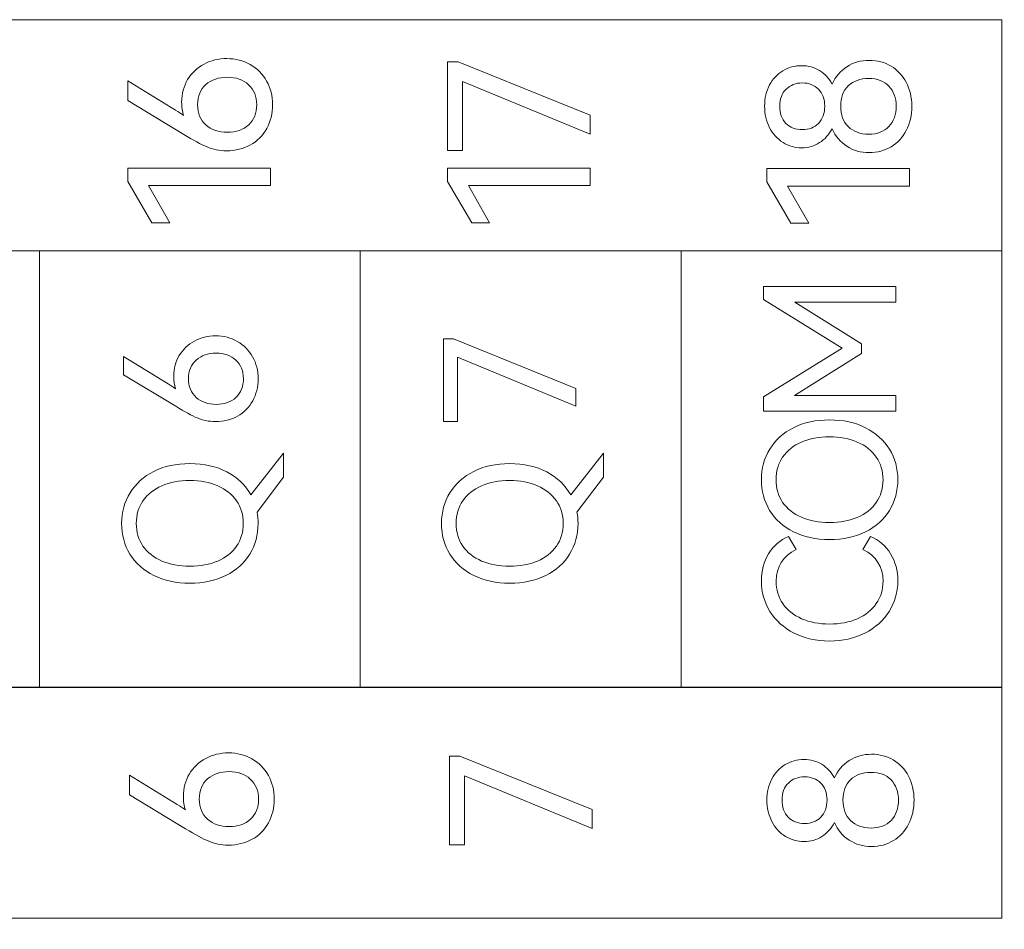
# Model space of a CAD drawing. Header units: millimetres. Extents: x 0 to 427, y 0 to 299.
# Tile 21 of 39: x 160 to 173, y 129 to 140. Entities that reach past the tile are written whole.
import ezdxf

# ---------------------------------------------------------------- set-up
doc = ezdxf.new("R2010")
doc.units = ezdxf.units.MM
doc.header["$LTSCALE"] = 23.1
doc.header["$MEASUREMENT"] = 0
doc.header["$PDSIZE"] = -5
doc.layers.add('IQC尺寸', color=3, linetype='Continuous', lineweight=18)
doc.layers.add('layer 1', color=7, linetype='Continuous')
doc.dimstyles.new('+-0.05', dxfattribs={"dimtxt": 2, "dimasz": 2, "dimexe": 1.25, "dimexo": 0.625, "dimtad": 1, "dimdsep": 46, "dimtxsty": 'Standard', "dimcen": 1.5, "dimdle": 4, "dimadec": 0, "dimazin": 0, "dimtol": 1, "dimtp": 0.05, "dimtm": 0.05, "dimtfac": 1, "dimtmove": 0, "dimatfit": 3, "dimfxl": 1, "dimtolj": 1, "dimarcsym": 0})

# ---------------------------------------------------------------- blocks, each defined once
blk = doc.blocks.new('*D34')
at = {"layer": 'Defpoints', "color": 0}
for p in [(195.984, 164.078), (89.983, 110.187), (195.984, 90.968)]:
    blk.add_point(p, dxfattribs=at)
at = {"layer": 'IQC尺寸', "color": 0, "lineweight": -2}
for p, q in [((195.984, 163.453), (195.984, 89.718)), ((89.983, 109.562), (89.983, 89.718)), ((91.983, 90.968), (193.984, 90.968))]:
    blk.add_line(p, q, dxfattribs=at)
at = {"layer": 'IQC尺寸', "color": 0}
for points in [[(91.983, 91.301), (91.983, 90.635), (89.983, 90.968)], [(193.984, 90.635), (193.984, 91.301), (195.984, 90.968)]]:
    blk.add_solid(points, dxfattribs=at)
at = {"layer": 'IQC尺寸', "color": 0, "insert": (142.984, 92.623), "char_height": 2, "attachment_point": 5}
blk.add_mtext('\\A1;106%%p0.2', dxfattribs=at)

msp = doc.modelspace()

# ---------------------------------------------------------------- linework, layer by layer
at = {"layer": 'layer 1', "lineweight": 9}
for points, knots in [([(135.941, 137.406), (135.941, 137.406), (135.941, 140.338), (135.941, 140.338), (135.941, 140.338), (135.941, 140.338), (172.574, 140.338), (172.574, 140.338), (172.574, 140.338), (172.574, 140.338), (172.574, 137.406), (172.574, 137.406), (172.574, 137.406), (172.574, 137.406), (135.941, 137.406), (135.941, 137.406)], [0, 0, 0, 0, 0.25, 0.25, 0.25, 0.25, 0.5, 0.5, 0.5, 0.5, 0.75, 0.75, 0.75, 0.75, 1, 1, 1, 1]), ([(162.168, 139.292), (162.168, 139.399), (162.194, 139.495), (162.244, 139.579), (162.244, 139.579), (162.295, 139.662), (162.365, 139.729), (162.452, 139.775), (162.452, 139.775), (162.539, 139.822), (162.635, 139.845), (162.741, 139.845), (162.741, 139.845), (162.849, 139.845), (162.948, 139.82), (163.037, 139.77), (163.037, 139.77), (163.126, 139.72), (163.196, 139.649), (163.246, 139.56), (163.246, 139.56), (163.296, 139.471), (163.321, 139.371), (163.321, 139.26), (163.321, 139.26), (163.321, 139.147), (163.296, 139.045), (163.247, 138.956), (163.247, 138.956), (163.198, 138.868), (163.129, 138.798), (163.04, 138.749), (163.04, 138.749), (162.951, 138.7), (162.849, 138.675), (162.736, 138.675), (162.736, 138.675), (162.647, 138.675), (162.565, 138.691), (162.49, 138.723), (162.49, 138.723), (162.415, 138.755), (162.317, 138.808), (162.195, 138.882), (162.195, 138.882), (162.195, 138.882), (161.484, 139.315), (161.484, 139.315), (161.484, 139.315), (161.484, 139.315), (161.484, 139.564), (161.484, 139.564), (161.484, 139.564), (161.484, 139.564), (162.091, 139.191), (162.091, 139.191), (162.091, 139.191), (162.127, 139.169), (162.161, 139.145), (162.193, 139.122), (162.193, 139.122), (162.176, 139.173), (162.168, 139.23), (162.168, 139.292)], [0, 0, 0, 0, 0.0625, 0.0625, 0.0625, 0.0625, 0.125, 0.125, 0.125, 0.125, 0.1875, 0.1875, 0.1875, 0.1875, 0.25, 0.25, 0.25, 0.25, 0.3125, 0.3125, 0.3125, 0.3125, 0.375, 0.375, 0.375, 0.375, 0.4375, 0.4375, 0.4375, 0.4375, 0.5, 0.5, 0.5, 0.5, 0.5625, 0.5625, 0.5625, 0.5625, 0.625, 0.625, 0.625, 0.625, 0.6875, 0.6875, 0.6875, 0.6875, 0.75, 0.75, 0.75, 0.75, 0.8125, 0.8125, 0.8125, 0.8125, 0.875, 0.875, 0.875, 0.875, 0.9375, 0.9375, 0.9375, 0.9375, 1, 1, 1, 1]), ([(165.732, 139.554), (165.732, 139.554), (165.732, 138.677), (165.732, 138.677), (165.732, 138.677), (165.732, 138.677), (165.542, 138.677), (165.542, 138.677), (165.542, 138.677), (165.542, 138.677), (165.542, 139.803), (165.542, 139.803), (165.542, 139.803), (165.542, 139.803), (165.677, 139.803), (165.677, 139.803), (165.677, 139.803), (165.677, 139.803), (167.352, 139.127), (167.352, 139.127), (167.352, 139.127), (167.352, 139.127), (167.352, 138.885), (167.352, 138.885), (167.352, 138.885), (167.352, 138.885), (165.732, 139.554), (165.732, 139.554)], [0, 0, 0, 0, 0.142857, 0.142857, 0.142857, 0.142857, 0.285714, 0.285714, 0.285714, 0.285714, 0.428571, 0.428571, 0.428571, 0.428571, 0.571429, 0.571429, 0.571429, 0.571429, 0.714286, 0.714286, 0.714286, 0.714286, 0.857143, 0.857143, 0.857143, 0.857143, 1, 1, 1, 1]), ([(170.42, 139.521), (170.462, 139.615), (170.525, 139.688), (170.607, 139.742), (170.607, 139.742), (170.69, 139.795), (170.784, 139.822), (170.891, 139.822), (170.891, 139.822), (170.993, 139.822), (171.085, 139.798), (171.167, 139.749), (171.167, 139.749), (171.248, 139.701), (171.312, 139.632), (171.359, 139.544), (171.359, 139.544), (171.406, 139.456), (171.43, 139.355), (171.43, 139.242), (171.43, 139.242), (171.43, 139.125), (171.407, 139.022), (171.36, 138.933), (171.36, 138.933), (171.314, 138.844), (171.25, 138.775), (171.168, 138.726), (171.168, 138.726), (171.086, 138.676), (170.993, 138.652), (170.891, 138.652), (170.891, 138.652), (170.784, 138.652), (170.69, 138.678), (170.607, 138.732), (170.607, 138.732), (170.525, 138.785), (170.462, 138.86), (170.42, 138.955), (170.42, 138.955), (170.38, 138.88), (170.327, 138.82), (170.26, 138.778), (170.26, 138.778), (170.194, 138.735), (170.118, 138.713), (170.034, 138.713), (170.034, 138.713), (169.949, 138.713), (169.87, 138.736), (169.797, 138.78), (169.797, 138.78), (169.725, 138.824), (169.668, 138.887), (169.626, 138.968), (169.626, 138.968), (169.584, 139.048), (169.563, 139.14), (169.563, 139.242), (169.563, 139.242), (169.563, 139.342), (169.584, 139.432), (169.626, 139.51), (169.626, 139.51), (169.668, 139.588), (169.725, 139.648), (169.796, 139.691), (169.796, 139.691), (169.868, 139.734), (169.947, 139.755), (170.034, 139.755), (170.034, 139.755), (170.118, 139.755), (170.194, 139.735), (170.26, 139.694), (170.26, 139.694), (170.327, 139.653), (170.38, 139.595), (170.42, 139.521)], [0, 0, 0, 0, 0.05, 0.05, 0.05, 0.05, 0.1, 0.1, 0.1, 0.1, 0.15, 0.15, 0.15, 0.15, 0.2, 0.2, 0.2, 0.2, 0.25, 0.25, 0.25, 0.25, 0.3, 0.3, 0.3, 0.3, 0.35, 0.35, 0.35, 0.35, 0.4, 0.4, 0.4, 0.4, 0.45, 0.45, 0.45, 0.45, 0.5, 0.5, 0.5, 0.5, 0.55, 0.55, 0.55, 0.55, 0.6, 0.6, 0.6, 0.6, 0.65, 0.65, 0.65, 0.65, 0.7, 0.7, 0.7, 0.7, 0.75, 0.75, 0.75, 0.75, 0.8, 0.8, 0.8, 0.8, 0.85, 0.85, 0.85, 0.85, 0.9, 0.9, 0.9, 0.9, 0.95, 0.95, 0.95, 0.95, 1, 1, 1, 1]), ([(163.121, 139.26), (163.121, 139.366), (163.086, 139.45), (163.017, 139.513), (163.017, 139.513), (162.949, 139.576), (162.859, 139.608), (162.748, 139.608), (162.748, 139.608), (162.636, 139.608), (162.545, 139.577), (162.475, 139.515), (162.475, 139.515), (162.406, 139.453), (162.37, 139.367), (162.37, 139.26), (162.37, 139.26), (162.37, 139.153), (162.405, 139.068), (162.475, 139.005), (162.475, 139.005), (162.545, 138.941), (162.636, 138.91), (162.748, 138.91), (162.748, 138.91), (162.86, 138.91), (162.951, 138.942), (163.019, 139.005), (163.019, 139.005), (163.086, 139.068), (163.121, 139.153), (163.121, 139.26)], [0, 0, 0, 0, 0.125, 0.125, 0.125, 0.125, 0.25, 0.25, 0.25, 0.25, 0.375, 0.375, 0.375, 0.375, 0.5, 0.5, 0.5, 0.5, 0.625, 0.625, 0.625, 0.625, 0.75, 0.75, 0.75, 0.75, 0.875, 0.875, 0.875, 0.875, 1, 1, 1, 1]), ([(169.755, 139.242), (169.755, 139.15), (169.782, 139.077), (169.834, 139.023), (169.834, 139.023), (169.887, 138.97), (169.956, 138.943), (170.042, 138.943), (170.042, 138.943), (170.126, 138.943), (170.194, 138.97), (170.247, 139.023), (170.247, 139.023), (170.299, 139.077), (170.326, 139.15), (170.326, 139.242), (170.326, 139.242), (170.326, 139.332), (170.299, 139.404), (170.246, 139.457), (170.246, 139.457), (170.192, 139.509), (170.124, 139.536), (170.042, 139.536), (170.042, 139.536), (169.958, 139.536), (169.889, 139.509), (169.836, 139.457), (169.836, 139.457), (169.782, 139.404), (169.755, 139.332), (169.755, 139.242)], [0, 0, 0, 0, 0.125, 0.125, 0.125, 0.125, 0.25, 0.25, 0.25, 0.25, 0.375, 0.375, 0.375, 0.375, 0.5, 0.5, 0.5, 0.5, 0.625, 0.625, 0.625, 0.625, 0.75, 0.75, 0.75, 0.75, 0.875, 0.875, 0.875, 0.875, 1, 1, 1, 1]), ([(171.232, 139.242), (171.232, 139.347), (171.201, 139.432), (171.138, 139.496), (171.138, 139.496), (171.076, 139.56), (170.991, 139.592), (170.884, 139.592), (170.884, 139.592), (170.775, 139.592), (170.689, 139.561), (170.625, 139.499), (170.625, 139.499), (170.56, 139.436), (170.528, 139.35), (170.528, 139.242), (170.528, 139.242), (170.528, 139.131), (170.56, 139.045), (170.625, 138.981), (170.625, 138.981), (170.689, 138.918), (170.775, 138.886), (170.884, 138.886), (170.884, 138.886), (170.993, 138.886), (171.078, 138.918), (171.139, 138.982), (171.139, 138.982), (171.201, 139.047), (171.232, 139.133), (171.232, 139.242)], [0, 0, 0, 0, 0.125, 0.125, 0.125, 0.125, 0.25, 0.25, 0.25, 0.25, 0.375, 0.375, 0.375, 0.375, 0.5, 0.5, 0.5, 0.5, 0.625, 0.625, 0.625, 0.625, 0.75, 0.75, 0.75, 0.75, 0.875, 0.875, 0.875, 0.875, 1, 1, 1, 1]), ([(162.017, 137.761), (162.017, 137.761), (161.79, 137.761), (161.79, 137.761), (161.79, 137.761), (161.79, 137.761), (161.484, 138.287), (161.484, 138.287), (161.484, 138.287), (161.484, 138.287), (161.484, 138.455), (161.484, 138.455), (161.484, 138.455), (161.484, 138.455), (163.294, 138.455), (163.294, 138.455), (163.294, 138.455), (163.294, 138.455), (163.294, 138.233), (163.294, 138.233), (163.294, 138.233), (163.294, 138.233), (161.748, 138.233), (161.748, 138.233), (161.748, 138.233), (161.748, 138.233), (162.017, 137.761), (162.017, 137.761)], [0, 0, 0, 0, 0.142857, 0.142857, 0.142857, 0.142857, 0.285714, 0.285714, 0.285714, 0.285714, 0.428571, 0.428571, 0.428571, 0.428571, 0.571429, 0.571429, 0.571429, 0.571429, 0.714286, 0.714286, 0.714286, 0.714286, 0.857143, 0.857143, 0.857143, 0.857143, 1, 1, 1, 1]), ([(166.075, 137.761), (166.075, 137.761), (165.848, 137.761), (165.848, 137.761), (165.848, 137.761), (165.848, 137.761), (165.542, 138.287), (165.542, 138.287), (165.542, 138.287), (165.542, 138.287), (165.542, 138.455), (165.542, 138.455), (165.542, 138.455), (165.542, 138.455), (167.352, 138.455), (167.352, 138.455), (167.352, 138.455), (167.352, 138.455), (167.352, 138.233), (167.352, 138.233), (167.352, 138.233), (167.352, 138.233), (165.806, 138.233), (165.806, 138.233), (165.806, 138.233), (165.806, 138.233), (166.075, 137.761), (166.075, 137.761)], [0, 0, 0, 0, 0.142857, 0.142857, 0.142857, 0.142857, 0.285714, 0.285714, 0.285714, 0.285714, 0.428571, 0.428571, 0.428571, 0.428571, 0.571429, 0.571429, 0.571429, 0.571429, 0.714286, 0.714286, 0.714286, 0.714286, 0.857143, 0.857143, 0.857143, 0.857143, 1, 1, 1, 1]), ([(170.124, 137.755), (170.124, 137.755), (169.897, 137.755), (169.897, 137.755), (169.897, 137.755), (169.897, 137.755), (169.591, 138.281), (169.591, 138.281), (169.591, 138.281), (169.591, 138.281), (169.591, 138.449), (169.591, 138.449), (169.591, 138.449), (169.591, 138.449), (171.401, 138.449), (171.401, 138.449), (171.401, 138.449), (171.401, 138.449), (171.401, 138.227), (171.401, 138.227), (171.401, 138.227), (171.401, 138.227), (169.855, 138.227), (169.855, 138.227), (169.855, 138.227), (169.855, 138.227), (170.124, 137.755), (170.124, 137.755)], [0, 0, 0, 0, 0.142857, 0.142857, 0.142857, 0.142857, 0.285714, 0.285714, 0.285714, 0.285714, 0.428571, 0.428571, 0.428571, 0.428571, 0.571429, 0.571429, 0.571429, 0.571429, 0.714286, 0.714286, 0.714286, 0.714286, 0.857143, 0.857143, 0.857143, 0.857143, 1, 1, 1, 1]), ([(172.574, 137.406), (172.574, 137.406), (168.503, 137.406), (168.503, 137.406), (168.503, 137.406), (168.503, 137.406), (164.433, 137.406), (164.433, 137.406), (164.433, 137.406), (164.433, 137.406), (160.363, 137.406), (160.363, 137.406), (160.363, 137.406), (160.363, 137.406), (156.292, 137.406), (156.292, 137.406), (156.292, 137.406), (156.292, 137.406), (152.222, 137.406), (152.222, 137.406), (152.222, 137.406), (152.222, 137.406), (148.152, 137.406), (148.152, 137.406), (148.152, 137.406), (148.152, 137.406), (144.081, 137.406), (144.081, 137.406), (144.081, 137.406), (144.081, 137.406), (140.011, 137.406), (140.011, 137.406), (140.011, 137.406), (140.011, 137.406), (135.941, 137.406), (135.941, 137.406)], [0, 0, 0, 0, 0.111111, 0.111111, 0.111111, 0.111111, 0.222222, 0.222222, 0.222222, 0.222222, 0.333333, 0.333333, 0.333333, 0.333333, 0.444444, 0.444444, 0.444444, 0.444444, 0.555556, 0.555556, 0.555556, 0.555556, 0.666667, 0.666667, 0.666667, 0.666667, 0.777778, 0.777778, 0.777778, 0.777778, 0.888889, 0.888889, 0.888889, 0.888889, 1, 1, 1, 1]), ([(169.549, 136.787), (169.549, 136.787), (169.549, 136.954), (169.549, 136.954), (169.549, 136.954), (169.549, 136.954), (171.228, 136.954), (171.228, 136.954), (171.228, 136.954), (171.228, 136.954), (171.228, 136.755), (171.228, 136.755), (171.228, 136.755), (171.228, 136.755), (169.948, 136.755), (169.948, 136.755), (169.948, 136.755), (169.948, 136.755), (170.794, 136.225), (170.794, 136.225), (170.794, 136.225), (170.794, 136.225), (170.794, 136.103), (170.794, 136.103), (170.794, 136.103), (170.794, 136.103), (169.944, 135.569), (169.944, 135.569), (169.944, 135.569), (169.944, 135.569), (171.228, 135.569), (171.228, 135.569), (171.228, 135.569), (171.228, 135.569), (171.228, 135.372), (171.228, 135.372), (171.228, 135.372), (171.228, 135.372), (169.549, 135.372), (169.549, 135.372), (169.549, 135.372), (169.549, 135.372), (169.549, 135.551), (169.549, 135.551), (169.549, 135.551), (169.549, 135.551), (170.547, 136.17), (170.547, 136.17), (170.547, 136.17), (170.547, 136.17), (169.549, 136.787), (169.549, 136.787)], [0, 0, 0, 0, 0.076923, 0.076923, 0.076923, 0.076923, 0.153846, 0.153846, 0.153846, 0.153846, 0.230769, 0.230769, 0.230769, 0.230769, 0.307692, 0.307692, 0.307692, 0.307692, 0.384615, 0.384615, 0.384615, 0.384615, 0.461538, 0.461538, 0.461538, 0.461538, 0.538462, 0.538462, 0.538462, 0.538462, 0.615385, 0.615385, 0.615385, 0.615385, 0.692308, 0.692308, 0.692308, 0.692308, 0.769231, 0.769231, 0.769231, 0.769231, 0.846154, 0.846154, 0.846154, 0.846154, 0.923077, 0.923077, 0.923077, 0.923077, 1, 1, 1, 1]), ([(162.067, 135.812), (162.067, 135.912), (162.091, 136), (162.138, 136.078), (162.138, 136.078), (162.186, 136.156), (162.25, 136.217), (162.331, 136.261), (162.331, 136.261), (162.412, 136.304), (162.501, 136.326), (162.599, 136.326), (162.599, 136.326), (162.7, 136.326), (162.792, 136.303), (162.874, 136.256), (162.874, 136.256), (162.957, 136.209), (163.022, 136.144), (163.068, 136.061), (163.068, 136.061), (163.115, 135.978), (163.138, 135.885), (163.138, 135.783), (163.138, 135.783), (163.138, 135.677), (163.115, 135.583), (163.069, 135.5), (163.069, 135.5), (163.024, 135.418), (162.959, 135.354), (162.877, 135.308), (162.877, 135.308), (162.794, 135.262), (162.7, 135.239), (162.595, 135.239), (162.595, 135.239), (162.512, 135.239), (162.436, 135.254), (162.367, 135.284), (162.367, 135.284), (162.297, 135.314), (162.206, 135.363), (162.093, 135.432), (162.093, 135.432), (162.093, 135.432), (161.432, 135.833), (161.432, 135.833), (161.432, 135.833), (161.432, 135.833), (161.432, 136.065), (161.432, 136.065), (161.432, 136.065), (161.432, 136.065), (161.996, 135.718), (161.996, 135.718), (161.996, 135.718), (162.03, 135.697), (162.061, 135.676), (162.09, 135.654), (162.09, 135.654), (162.075, 135.702), (162.067, 135.754), (162.067, 135.812)], [0, 0, 0, 0, 0.0625, 0.0625, 0.0625, 0.0625, 0.125, 0.125, 0.125, 0.125, 0.1875, 0.1875, 0.1875, 0.1875, 0.25, 0.25, 0.25, 0.25, 0.3125, 0.3125, 0.3125, 0.3125, 0.375, 0.375, 0.375, 0.375, 0.4375, 0.4375, 0.4375, 0.4375, 0.5, 0.5, 0.5, 0.5, 0.5625, 0.5625, 0.5625, 0.5625, 0.625, 0.625, 0.625, 0.625, 0.6875, 0.6875, 0.6875, 0.6875, 0.75, 0.75, 0.75, 0.75, 0.8125, 0.8125, 0.8125, 0.8125, 0.875, 0.875, 0.875, 0.875, 0.9375, 0.9375, 0.9375, 0.9375, 1, 1, 1, 1]), ([(165.666, 136.055), (165.666, 136.055), (165.666, 135.241), (165.666, 135.241), (165.666, 135.241), (165.666, 135.241), (165.49, 135.241), (165.49, 135.241), (165.49, 135.241), (165.49, 135.241), (165.49, 136.287), (165.49, 136.287), (165.49, 136.287), (165.49, 136.287), (165.616, 136.287), (165.616, 136.287), (165.616, 136.287), (165.616, 136.287), (167.17, 135.659), (167.17, 135.659), (167.17, 135.659), (167.17, 135.659), (167.17, 135.434), (167.17, 135.434), (167.17, 135.434), (167.17, 135.434), (165.666, 136.055), (165.666, 136.055)], [0, 0, 0, 0, 0.142857, 0.142857, 0.142857, 0.142857, 0.285714, 0.285714, 0.285714, 0.285714, 0.428571, 0.428571, 0.428571, 0.428571, 0.571429, 0.571429, 0.571429, 0.571429, 0.714286, 0.714286, 0.714286, 0.714286, 0.857143, 0.857143, 0.857143, 0.857143, 1, 1, 1, 1]), ([(162.952, 135.783), (162.952, 135.88), (162.92, 135.959), (162.856, 136.018), (162.856, 136.018), (162.792, 136.076), (162.709, 136.106), (162.606, 136.106), (162.606, 136.106), (162.502, 136.106), (162.418, 136.077), (162.353, 136.019), (162.353, 136.019), (162.288, 135.961), (162.255, 135.882), (162.255, 135.783), (162.255, 135.783), (162.255, 135.683), (162.288, 135.604), (162.353, 135.545), (162.353, 135.545), (162.418, 135.486), (162.502, 135.457), (162.606, 135.457), (162.606, 135.457), (162.71, 135.457), (162.794, 135.486), (162.857, 135.545), (162.857, 135.545), (162.921, 135.604), (162.952, 135.683), (162.952, 135.783)], [0, 0, 0, 0, 0.125, 0.125, 0.125, 0.125, 0.25, 0.25, 0.25, 0.25, 0.375, 0.375, 0.375, 0.375, 0.5, 0.5, 0.5, 0.5, 0.625, 0.625, 0.625, 0.625, 0.75, 0.75, 0.75, 0.75, 0.875, 0.875, 0.875, 0.875, 1, 1, 1, 1]), ([(170.386, 133.742), (170.214, 133.742), (170.061, 133.775), (169.93, 133.841), (169.93, 133.841), (169.798, 133.906), (169.698, 133.997), (169.627, 134.112), (169.627, 134.112), (169.557, 134.228), (169.522, 134.357), (169.522, 134.501), (169.522, 134.501), (169.522, 134.645), (169.557, 134.774), (169.629, 134.89), (169.629, 134.89), (169.7, 135.005), (169.8, 135.096), (169.931, 135.161), (169.931, 135.161), (170.062, 135.227), (170.214, 135.26), (170.386, 135.26), (170.386, 135.26), (170.561, 135.26), (170.713, 135.227), (170.844, 135.16), (170.844, 135.16), (170.974, 135.094), (171.075, 135.003), (171.146, 134.888), (171.146, 134.888), (171.218, 134.774), (171.253, 134.645), (171.253, 134.501), (171.253, 134.501), (171.253, 134.357), (171.218, 134.228), (171.148, 134.112), (171.148, 134.112), (171.077, 133.997), (170.976, 133.906), (170.845, 133.841), (170.845, 133.841), (170.713, 133.775), (170.561, 133.742), (170.386, 133.742)], [0, 0, 0, 0, 0.083333, 0.083333, 0.083333, 0.083333, 0.166667, 0.166667, 0.166667, 0.166667, 0.25, 0.25, 0.25, 0.25, 0.333333, 0.333333, 0.333333, 0.333333, 0.416667, 0.416667, 0.416667, 0.416667, 0.5, 0.5, 0.5, 0.5, 0.583333, 0.583333, 0.583333, 0.583333, 0.666667, 0.666667, 0.666667, 0.666667, 0.75, 0.75, 0.75, 0.75, 0.833333, 0.833333, 0.833333, 0.833333, 0.916667, 0.916667, 0.916667, 0.916667, 1, 1, 1, 1]), ([(170.386, 133.957), (170.519, 133.957), (170.637, 133.979), (170.739, 134.023), (170.739, 134.023), (170.842, 134.066), (170.922, 134.129), (170.979, 134.212), (170.979, 134.212), (171.036, 134.295), (171.065, 134.391), (171.065, 134.501), (171.065, 134.501), (171.065, 134.611), (171.036, 134.707), (170.979, 134.789), (170.979, 134.789), (170.922, 134.87), (170.842, 134.934), (170.739, 134.978), (170.739, 134.978), (170.637, 135.022), (170.519, 135.044), (170.386, 135.044), (170.386, 135.044), (170.252, 135.044), (170.133, 135.022), (170.031, 134.978), (170.031, 134.978), (169.928, 134.934), (169.849, 134.87), (169.792, 134.789), (169.792, 134.789), (169.736, 134.707), (169.708, 134.611), (169.708, 134.501), (169.708, 134.501), (169.708, 134.391), (169.736, 134.295), (169.792, 134.213), (169.792, 134.213), (169.849, 134.131), (169.928, 134.068), (170.031, 134.024), (170.031, 134.024), (170.133, 133.98), (170.252, 133.957), (170.386, 133.957)], [0, 0, 0, 0, 0.083333, 0.083333, 0.083333, 0.083333, 0.166667, 0.166667, 0.166667, 0.166667, 0.25, 0.25, 0.25, 0.25, 0.333333, 0.333333, 0.333333, 0.333333, 0.416667, 0.416667, 0.416667, 0.416667, 0.5, 0.5, 0.5, 0.5, 0.583333, 0.583333, 0.583333, 0.583333, 0.666667, 0.666667, 0.666667, 0.666667, 0.75, 0.75, 0.75, 0.75, 0.833333, 0.833333, 0.833333, 0.833333, 0.916667, 0.916667, 0.916667, 0.916667, 1, 1, 1, 1]), ([(163.462, 134.838), (163.462, 134.838), (163.462, 134.531), (163.462, 134.531), (163.462, 134.531), (163.462, 134.531), (163.124, 134.091), (163.124, 134.091), (163.124, 134.091), (163.134, 134.043), (163.138, 133.995), (163.138, 133.946), (163.138, 133.946), (163.138, 133.802), (163.103, 133.673), (163.033, 133.557), (163.033, 133.557), (162.962, 133.442), (162.861, 133.351), (162.73, 133.286), (162.73, 133.286), (162.599, 133.22), (162.446, 133.187), (162.271, 133.187), (162.271, 133.187), (162.099, 133.187), (161.947, 133.22), (161.815, 133.286), (161.815, 133.286), (161.684, 133.351), (161.583, 133.442), (161.512, 133.557), (161.512, 133.557), (161.442, 133.673), (161.407, 133.802), (161.407, 133.946), (161.407, 133.946), (161.407, 134.09), (161.442, 134.219), (161.514, 134.335), (161.514, 134.335), (161.585, 134.45), (161.685, 134.541), (161.816, 134.607), (161.816, 134.607), (161.947, 134.672), (162.099, 134.705), (162.271, 134.705), (162.271, 134.705), (162.452, 134.705), (162.609, 134.67), (162.743, 134.599), (162.743, 134.599), (162.876, 134.527), (162.978, 134.431), (163.046, 134.308), (163.046, 134.308), (163.046, 134.308), (163.462, 134.838), (163.462, 134.838)], [0, 0, 0, 0, 0.066667, 0.066667, 0.066667, 0.066667, 0.133333, 0.133333, 0.133333, 0.133333, 0.2, 0.2, 0.2, 0.2, 0.266667, 0.266667, 0.266667, 0.266667, 0.333333, 0.333333, 0.333333, 0.333333, 0.4, 0.4, 0.4, 0.4, 0.466667, 0.466667, 0.466667, 0.466667, 0.533333, 0.533333, 0.533333, 0.533333, 0.6, 0.6, 0.6, 0.6, 0.666667, 0.666667, 0.666667, 0.666667, 0.733333, 0.733333, 0.733333, 0.733333, 0.8, 0.8, 0.8, 0.8, 0.866667, 0.866667, 0.866667, 0.866667, 0.933333, 0.933333, 0.933333, 0.933333, 1, 1, 1, 1]), ([(167.519, 134.838), (167.519, 134.838), (167.519, 134.531), (167.519, 134.531), (167.519, 134.531), (167.519, 134.531), (167.182, 134.091), (167.182, 134.091), (167.182, 134.091), (167.191, 134.043), (167.196, 133.995), (167.196, 133.946), (167.196, 133.946), (167.196, 133.802), (167.161, 133.673), (167.09, 133.557), (167.09, 133.557), (167.02, 133.442), (166.919, 133.351), (166.788, 133.286), (166.788, 133.286), (166.656, 133.22), (166.503, 133.187), (166.329, 133.187), (166.329, 133.187), (166.156, 133.187), (166.004, 133.22), (165.873, 133.286), (165.873, 133.286), (165.741, 133.351), (165.64, 133.442), (165.57, 133.557), (165.57, 133.557), (165.5, 133.673), (165.464, 133.802), (165.464, 133.946), (165.464, 133.946), (165.464, 134.09), (165.5, 134.219), (165.571, 134.335), (165.571, 134.335), (165.642, 134.45), (165.743, 134.541), (165.874, 134.607), (165.874, 134.607), (166.004, 134.672), (166.156, 134.705), (166.329, 134.705), (166.329, 134.705), (166.509, 134.705), (166.666, 134.67), (166.8, 134.599), (166.8, 134.599), (166.934, 134.527), (167.035, 134.431), (167.104, 134.308), (167.104, 134.308), (167.104, 134.308), (167.519, 134.838), (167.519, 134.838)], [0, 0, 0, 0, 0.066667, 0.066667, 0.066667, 0.066667, 0.133333, 0.133333, 0.133333, 0.133333, 0.2, 0.2, 0.2, 0.2, 0.266667, 0.266667, 0.266667, 0.266667, 0.333333, 0.333333, 0.333333, 0.333333, 0.4, 0.4, 0.4, 0.4, 0.466667, 0.466667, 0.466667, 0.466667, 0.533333, 0.533333, 0.533333, 0.533333, 0.6, 0.6, 0.6, 0.6, 0.666667, 0.666667, 0.666667, 0.666667, 0.733333, 0.733333, 0.733333, 0.733333, 0.8, 0.8, 0.8, 0.8, 0.866667, 0.866667, 0.866667, 0.866667, 0.933333, 0.933333, 0.933333, 0.933333, 1, 1, 1, 1]), ([(162.271, 133.403), (162.404, 133.403), (162.522, 133.424), (162.625, 133.468), (162.625, 133.468), (162.727, 133.512), (162.807, 133.575), (162.864, 133.657), (162.864, 133.657), (162.921, 133.74), (162.95, 133.836), (162.95, 133.946), (162.95, 133.946), (162.95, 134.056), (162.921, 134.152), (162.864, 134.234), (162.864, 134.234), (162.807, 134.316), (162.727, 134.379), (162.625, 134.423), (162.625, 134.423), (162.522, 134.467), (162.404, 134.49), (162.271, 134.49), (162.271, 134.49), (162.137, 134.49), (162.018, 134.467), (161.916, 134.423), (161.916, 134.423), (161.814, 134.379), (161.734, 134.316), (161.677, 134.234), (161.677, 134.234), (161.621, 134.152), (161.593, 134.056), (161.593, 133.946), (161.593, 133.946), (161.593, 133.836), (161.621, 133.74), (161.677, 133.658), (161.677, 133.658), (161.734, 133.577), (161.814, 133.513), (161.916, 133.469), (161.916, 133.469), (162.018, 133.425), (162.137, 133.403), (162.271, 133.403)], [0, 0, 0, 0, 0.083333, 0.083333, 0.083333, 0.083333, 0.166667, 0.166667, 0.166667, 0.166667, 0.25, 0.25, 0.25, 0.25, 0.333333, 0.333333, 0.333333, 0.333333, 0.416667, 0.416667, 0.416667, 0.416667, 0.5, 0.5, 0.5, 0.5, 0.583333, 0.583333, 0.583333, 0.583333, 0.666667, 0.666667, 0.666667, 0.666667, 0.75, 0.75, 0.75, 0.75, 0.833333, 0.833333, 0.833333, 0.833333, 0.916667, 0.916667, 0.916667, 0.916667, 1, 1, 1, 1]), ([(166.329, 133.403), (166.462, 133.403), (166.58, 133.424), (166.682, 133.468), (166.682, 133.468), (166.784, 133.512), (166.864, 133.575), (166.922, 133.657), (166.922, 133.657), (166.979, 133.74), (167.008, 133.836), (167.008, 133.946), (167.008, 133.946), (167.008, 134.056), (166.979, 134.152), (166.922, 134.234), (166.922, 134.234), (166.864, 134.316), (166.784, 134.379), (166.682, 134.423), (166.682, 134.423), (166.58, 134.467), (166.462, 134.49), (166.329, 134.49), (166.329, 134.49), (166.194, 134.49), (166.076, 134.467), (165.973, 134.423), (165.973, 134.423), (165.871, 134.379), (165.792, 134.316), (165.735, 134.234), (165.735, 134.234), (165.678, 134.152), (165.65, 134.056), (165.65, 133.946), (165.65, 133.946), (165.65, 133.836), (165.678, 133.74), (165.735, 133.658), (165.735, 133.658), (165.792, 133.577), (165.871, 133.513), (165.973, 133.469), (165.973, 133.469), (166.076, 133.425), (166.194, 133.403), (166.329, 133.403)], [0, 0, 0, 0, 0.083333, 0.083333, 0.083333, 0.083333, 0.166667, 0.166667, 0.166667, 0.166667, 0.25, 0.25, 0.25, 0.25, 0.333333, 0.333333, 0.333333, 0.333333, 0.416667, 0.416667, 0.416667, 0.416667, 0.5, 0.5, 0.5, 0.5, 0.583333, 0.583333, 0.583333, 0.583333, 0.666667, 0.666667, 0.666667, 0.666667, 0.75, 0.75, 0.75, 0.75, 0.833333, 0.833333, 0.833333, 0.833333, 0.916667, 0.916667, 0.916667, 0.916667, 1, 1, 1, 1]), ([(171.065, 133.213), (171.065, 133.396), (170.98, 133.53), (170.811, 133.616), (170.811, 133.616), (170.811, 133.616), (170.907, 133.781), (170.907, 133.781), (170.907, 133.781), (171.015, 133.734), (171.1, 133.66), (171.161, 133.561), (171.161, 133.561), (171.222, 133.462), (171.253, 133.347), (171.253, 133.217), (171.253, 133.217), (171.253, 133.075), (171.216, 132.946), (171.143, 132.83), (171.143, 132.83), (171.07, 132.713), (170.967, 132.622), (170.836, 132.554), (170.836, 132.554), (170.704, 132.487), (170.554, 132.454), (170.386, 132.454), (170.386, 132.454), (170.218, 132.454), (170.068, 132.487), (169.937, 132.554), (169.937, 132.554), (169.805, 132.622), (169.703, 132.713), (169.631, 132.83), (169.631, 132.83), (169.558, 132.946), (169.522, 133.075), (169.522, 133.217), (169.522, 133.217), (169.522, 133.347), (169.552, 133.462), (169.614, 133.561), (169.614, 133.561), (169.675, 133.66), (169.76, 133.734), (169.868, 133.781), (169.868, 133.781), (169.868, 133.781), (169.964, 133.616), (169.964, 133.616), (169.964, 133.616), (169.795, 133.53), (169.71, 133.396), (169.71, 133.213), (169.71, 133.213), (169.71, 133.106), (169.738, 133.011), (169.795, 132.928), (169.795, 132.928), (169.851, 132.846), (169.931, 132.782), (170.033, 132.737), (170.033, 132.737), (170.136, 132.692), (170.253, 132.669), (170.386, 132.669), (170.386, 132.669), (170.519, 132.669), (170.637, 132.692), (170.741, 132.737), (170.741, 132.737), (170.844, 132.782), (170.924, 132.846), (170.98, 132.928), (170.98, 132.928), (171.037, 133.011), (171.065, 133.106), (171.065, 133.213)], [0, 0, 0, 0, 0.05, 0.05, 0.05, 0.05, 0.1, 0.1, 0.1, 0.1, 0.15, 0.15, 0.15, 0.15, 0.2, 0.2, 0.2, 0.2, 0.25, 0.25, 0.25, 0.25, 0.3, 0.3, 0.3, 0.3, 0.35, 0.35, 0.35, 0.35, 0.4, 0.4, 0.4, 0.4, 0.45, 0.45, 0.45, 0.45, 0.5, 0.5, 0.5, 0.5, 0.55, 0.55, 0.55, 0.55, 0.6, 0.6, 0.6, 0.6, 0.65, 0.65, 0.65, 0.65, 0.7, 0.7, 0.7, 0.7, 0.75, 0.75, 0.75, 0.75, 0.8, 0.8, 0.8, 0.8, 0.85, 0.85, 0.85, 0.85, 0.9, 0.9, 0.9, 0.9, 0.95, 0.95, 0.95, 0.95, 1, 1, 1, 1]), ([(135.941, 128.937), (135.941, 128.937), (135.941, 131.869), (135.941, 131.869), (135.941, 131.869), (135.941, 131.869), (172.574, 131.869), (172.574, 131.869), (172.574, 131.869), (172.574, 131.869), (172.574, 128.937), (172.574, 128.937), (172.574, 128.937), (172.574, 128.937), (135.941, 128.937), (135.941, 128.937)], [0, 0, 0, 0, 0.25, 0.25, 0.25, 0.25, 0.5, 0.5, 0.5, 0.5, 0.75, 0.75, 0.75, 0.75, 1, 1, 1, 1]), ([(172.574, 131.862), (172.574, 131.862), (168.503, 131.862), (168.503, 131.862), (168.503, 131.862), (168.503, 131.862), (164.433, 131.862), (164.433, 131.862), (164.433, 131.862), (164.433, 131.862), (160.363, 131.862), (160.363, 131.862), (160.363, 131.862), (160.363, 131.862), (156.292, 131.862), (156.292, 131.862), (156.292, 131.862), (156.292, 131.862), (152.222, 131.862), (152.222, 131.862), (152.222, 131.862), (152.222, 131.862), (148.152, 131.862), (148.152, 131.862), (148.152, 131.862), (148.152, 131.862), (144.081, 131.862), (144.081, 131.862), (144.081, 131.862), (144.081, 131.862), (140.011, 131.862), (140.011, 131.862), (140.011, 131.862), (140.011, 131.862), (135.941, 131.862), (135.941, 131.862)], [0, 0, 0, 0, 0.111111, 0.111111, 0.111111, 0.111111, 0.222222, 0.222222, 0.222222, 0.222222, 0.333333, 0.333333, 0.333333, 0.333333, 0.444444, 0.444444, 0.444444, 0.444444, 0.555556, 0.555556, 0.555556, 0.555556, 0.666667, 0.666667, 0.666667, 0.666667, 0.777778, 0.777778, 0.777778, 0.777778, 0.888889, 0.888889, 0.888889, 0.888889, 1, 1, 1, 1]), ([(162.19, 130.481), (162.19, 130.588), (162.215, 130.684), (162.266, 130.768), (162.266, 130.768), (162.317, 130.852), (162.387, 130.917), (162.474, 130.964), (162.474, 130.964), (162.561, 131.011), (162.657, 131.034), (162.763, 131.034), (162.763, 131.034), (162.871, 131.034), (162.97, 131.009), (163.059, 130.959), (163.059, 130.959), (163.148, 130.909), (163.218, 130.839), (163.268, 130.749), (163.268, 130.749), (163.318, 130.659), (163.343, 130.559), (163.343, 130.449), (163.343, 130.449), (163.343, 130.336), (163.318, 130.234), (163.269, 130.145), (163.269, 130.145), (163.22, 130.056), (163.151, 129.987), (163.062, 129.938), (163.062, 129.938), (162.973, 129.889), (162.871, 129.864), (162.758, 129.864), (162.758, 129.864), (162.669, 129.864), (162.587, 129.88), (162.512, 129.912), (162.512, 129.912), (162.437, 129.944), (162.339, 129.997), (162.217, 130.071), (162.217, 130.071), (162.217, 130.071), (161.506, 130.503), (161.506, 130.503), (161.506, 130.503), (161.506, 130.503), (161.506, 130.753), (161.506, 130.753), (161.506, 130.753), (161.506, 130.753), (162.113, 130.38), (162.113, 130.38), (162.113, 130.38), (162.15, 130.357), (162.183, 130.334), (162.215, 130.311), (162.215, 130.311), (162.198, 130.362), (162.19, 130.419), (162.19, 130.481)], [0, 0, 0, 0, 0.0625, 0.0625, 0.0625, 0.0625, 0.125, 0.125, 0.125, 0.125, 0.1875, 0.1875, 0.1875, 0.1875, 0.25, 0.25, 0.25, 0.25, 0.3125, 0.3125, 0.3125, 0.3125, 0.375, 0.375, 0.375, 0.375, 0.4375, 0.4375, 0.4375, 0.4375, 0.5, 0.5, 0.5, 0.5, 0.5625, 0.5625, 0.5625, 0.5625, 0.625, 0.625, 0.625, 0.625, 0.6875, 0.6875, 0.6875, 0.6875, 0.75, 0.75, 0.75, 0.75, 0.8125, 0.8125, 0.8125, 0.8125, 0.875, 0.875, 0.875, 0.875, 0.9375, 0.9375, 0.9375, 0.9375, 1, 1, 1, 1]), ([(165.754, 130.743), (165.754, 130.743), (165.754, 129.866), (165.754, 129.866), (165.754, 129.866), (165.754, 129.866), (165.564, 129.866), (165.564, 129.866), (165.564, 129.866), (165.564, 129.866), (165.564, 130.992), (165.564, 130.992), (165.564, 130.992), (165.564, 130.992), (165.699, 130.992), (165.699, 130.992), (165.699, 130.992), (165.699, 130.992), (167.374, 130.316), (167.374, 130.316), (167.374, 130.316), (167.374, 130.316), (167.374, 130.074), (167.374, 130.074), (167.374, 130.074), (167.374, 130.074), (165.754, 130.743), (165.754, 130.743)], [0, 0, 0, 0, 0.142857, 0.142857, 0.142857, 0.142857, 0.285714, 0.285714, 0.285714, 0.285714, 0.428571, 0.428571, 0.428571, 0.428571, 0.571429, 0.571429, 0.571429, 0.571429, 0.714286, 0.714286, 0.714286, 0.714286, 0.857143, 0.857143, 0.857143, 0.857143, 1, 1, 1, 1]), ([(170.449, 130.716), (170.491, 130.81), (170.554, 130.883), (170.636, 130.937), (170.636, 130.937), (170.719, 130.99), (170.813, 131.017), (170.92, 131.017), (170.92, 131.017), (171.022, 131.017), (171.114, 130.993), (171.196, 130.944), (171.196, 130.944), (171.277, 130.896), (171.341, 130.827), (171.388, 130.739), (171.388, 130.739), (171.435, 130.651), (171.459, 130.55), (171.459, 130.437), (171.459, 130.437), (171.459, 130.32), (171.436, 130.217), (171.389, 130.128), (171.389, 130.128), (171.343, 130.039), (171.279, 129.97), (171.197, 129.921), (171.197, 129.921), (171.115, 129.871), (171.022, 129.847), (170.92, 129.847), (170.92, 129.847), (170.813, 129.847), (170.719, 129.873), (170.636, 129.927), (170.636, 129.927), (170.554, 129.98), (170.491, 130.055), (170.449, 130.15), (170.449, 130.15), (170.409, 130.075), (170.356, 130.015), (170.289, 129.973), (170.289, 129.973), (170.223, 129.93), (170.147, 129.908), (170.063, 129.908), (170.063, 129.908), (169.978, 129.908), (169.899, 129.931), (169.826, 129.975), (169.826, 129.975), (169.754, 130.019), (169.697, 130.082), (169.655, 130.163), (169.655, 130.163), (169.613, 130.243), (169.592, 130.335), (169.592, 130.437), (169.592, 130.437), (169.592, 130.537), (169.613, 130.627), (169.655, 130.705), (169.655, 130.705), (169.697, 130.783), (169.753, 130.843), (169.825, 130.886), (169.825, 130.886), (169.897, 130.929), (169.976, 130.95), (170.063, 130.95), (170.063, 130.95), (170.147, 130.95), (170.223, 130.93), (170.289, 130.889), (170.289, 130.889), (170.356, 130.848), (170.409, 130.79), (170.449, 130.716)], [0, 0, 0, 0, 0.05, 0.05, 0.05, 0.05, 0.1, 0.1, 0.1, 0.1, 0.15, 0.15, 0.15, 0.15, 0.2, 0.2, 0.2, 0.2, 0.25, 0.25, 0.25, 0.25, 0.3, 0.3, 0.3, 0.3, 0.35, 0.35, 0.35, 0.35, 0.4, 0.4, 0.4, 0.4, 0.45, 0.45, 0.45, 0.45, 0.5, 0.5, 0.5, 0.5, 0.55, 0.55, 0.55, 0.55, 0.6, 0.6, 0.6, 0.6, 0.65, 0.65, 0.65, 0.65, 0.7, 0.7, 0.7, 0.7, 0.75, 0.75, 0.75, 0.75, 0.8, 0.8, 0.8, 0.8, 0.85, 0.85, 0.85, 0.85, 0.9, 0.9, 0.9, 0.9, 0.95, 0.95, 0.95, 0.95, 1, 1, 1, 1]), ([(163.143, 130.449), (163.143, 130.554), (163.109, 130.639), (163.039, 130.702), (163.039, 130.702), (162.97, 130.766), (162.881, 130.797), (162.77, 130.797), (162.77, 130.797), (162.658, 130.797), (162.567, 130.766), (162.497, 130.703), (162.497, 130.703), (162.427, 130.641), (162.392, 130.556), (162.392, 130.449), (162.392, 130.449), (162.392, 130.342), (162.427, 130.257), (162.497, 130.194), (162.497, 130.194), (162.567, 130.13), (162.658, 130.098), (162.77, 130.098), (162.77, 130.098), (162.882, 130.098), (162.972, 130.13), (163.041, 130.194), (163.041, 130.194), (163.109, 130.257), (163.143, 130.342), (163.143, 130.449)], [0, 0, 0, 0, 0.125, 0.125, 0.125, 0.125, 0.25, 0.25, 0.25, 0.25, 0.375, 0.375, 0.375, 0.375, 0.5, 0.5, 0.5, 0.5, 0.625, 0.625, 0.625, 0.625, 0.75, 0.75, 0.75, 0.75, 0.875, 0.875, 0.875, 0.875, 1, 1, 1, 1]), ([(171.261, 130.437), (171.261, 130.542), (171.23, 130.627), (171.167, 130.691), (171.167, 130.691), (171.105, 130.755), (171.02, 130.787), (170.913, 130.787), (170.913, 130.787), (170.804, 130.787), (170.718, 130.756), (170.654, 130.694), (170.654, 130.694), (170.589, 130.631), (170.557, 130.545), (170.557, 130.437), (170.557, 130.437), (170.557, 130.326), (170.589, 130.24), (170.654, 130.176), (170.654, 130.176), (170.718, 130.113), (170.804, 130.081), (170.913, 130.081), (170.913, 130.081), (171.022, 130.081), (171.107, 130.113), (171.168, 130.177), (171.168, 130.177), (171.23, 130.242), (171.261, 130.328), (171.261, 130.437)], [0, 0, 0, 0, 0.125, 0.125, 0.125, 0.125, 0.25, 0.25, 0.25, 0.25, 0.375, 0.375, 0.375, 0.375, 0.5, 0.5, 0.5, 0.5, 0.625, 0.625, 0.625, 0.625, 0.75, 0.75, 0.75, 0.75, 0.875, 0.875, 0.875, 0.875, 1, 1, 1, 1]), ([(169.784, 130.437), (169.784, 130.345), (169.811, 130.272), (169.863, 130.218), (169.863, 130.218), (169.916, 130.165), (169.985, 130.138), (170.071, 130.138), (170.071, 130.138), (170.155, 130.138), (170.223, 130.165), (170.276, 130.218), (170.276, 130.218), (170.328, 130.272), (170.355, 130.345), (170.355, 130.437), (170.355, 130.437), (170.355, 130.527), (170.328, 130.599), (170.275, 130.652), (170.275, 130.652), (170.221, 130.704), (170.153, 130.731), (170.071, 130.731), (170.071, 130.731), (169.987, 130.731), (169.918, 130.704), (169.865, 130.652), (169.865, 130.652), (169.811, 130.599), (169.784, 130.527), (169.784, 130.437)], [0, 0, 0, 0, 0.125, 0.125, 0.125, 0.125, 0.25, 0.25, 0.25, 0.25, 0.375, 0.375, 0.375, 0.375, 0.5, 0.5, 0.5, 0.5, 0.625, 0.625, 0.625, 0.625, 0.75, 0.75, 0.75, 0.75, 0.875, 0.875, 0.875, 0.875, 1, 1, 1, 1])]:
    msp.add_open_spline(points, degree=3, knots=knots, dxfattribs=at)
for points in [[(160.363, 131.862), (160.363, 131.862), (160.363, 137.406), (160.363, 137.406)], [(164.433, 131.862), (164.433, 131.862), (164.433, 137.406), (164.433, 137.406)], [(168.503, 131.862), (168.503, 131.862), (168.503, 137.406), (168.503, 137.406)], [(172.574, 131.862), (172.574, 131.862), (172.574, 137.406), (172.574, 137.406)]]:
    msp.add_open_spline(points, degree=3, dxfattribs=at)

# ---------------------------------------------------------------- dimensions: what is measured, and where the dimension line sits
at = {"layer": 'IQC尺寸'}
dim = msp.add_linear_dim(base=(195.984, 90.968), p1=(89.983, 110.187), p2=(195.984, 164.078), text='<>%%p0.2', dimstyle='+-0.05', override={"dimgap": 0.625, "dimtad": 1, "dimjust": 0, "dimdec": 1, "dimlfac": 1, "dimpost": '<>', "dimse1": 0, "dimse2": 0, "dimsd1": 0, "dimsd2": 0, "dimtol": 0, "dimlim": 0, "dimtofl": 1, "dimtvp": 0.1, "dimarcsym": 1}, dxfattribs=at)
dim.commit()
dim.dimension.update_dxf_attribs({"geometry": '*D34', "text_midpoint": (142.984, 92.623)})

doc.saveas('drawing.dxf')
